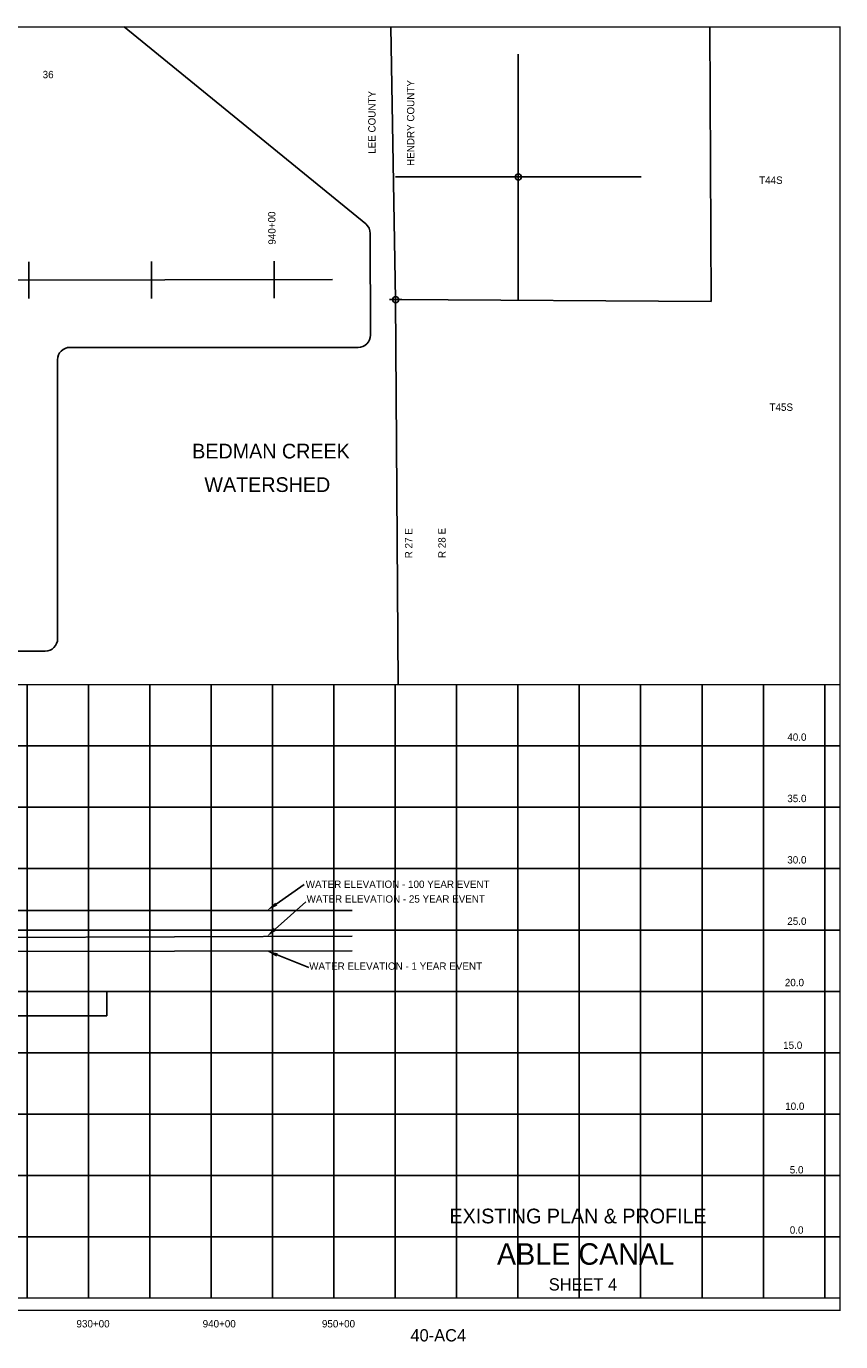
# Model space of a CAD drawing. Extents: x 83120 to 99130, y -855 to 9865.
# Tile 2 of 2: x 92494 to 99130, y -855 to 9865. Entities that reach past the tile are written whole.
import ezdxf
from ezdxf.enums import TextEntityAlignment as Align

# ---------------------------------------------------------------- set-up
doc = ezdxf.new("R2010")
doc.units = 0
doc.header["$LTSCALE"] = 800
doc.header["$PDMODE"] = 34
doc.header["$PDSIZE"] = 50
for name, pattern in [('DASHED', [0]), ('PHANTOM', [0]), ('STREAM', [0])]:
    doc.linetypes.add(name, pattern=pattern)
doc.layers.get('0').update_dxf_attribs({"linetype": 'CONTINUOUS'})
for name, color, linetype in [('100YR', 15, 'CONTINUOUS'), ('10YR', 15, 'CONTINUOUS'), ('25YR', 15, 'CONTINUOUS'), ('BORDER', 1, 'CONTINUOUS'), ('COUNTY', 15, 'PHANTOM'), ('EXISTING', 1, 'CONTINUOUS'), ('GRID', 2, 'CONTINUOUS'), ('SEC', 2, 'CONTINUOUS'), ('STATIONS', 7, 'CONTINUOUS'), ('TEXT', 7, 'CONTINUOUS'), ('TRUNKS', 5, 'STREAM'), ('WSHEDS', 3, 'CONTINUOUS')]:
    doc.layers.add(name, color=color, linetype=linetype)

# ---------------------------------------------------------------- blocks, each defined once
blk = doc.blocks.new('TICK')
at = {"color": 0}
for points in [[(500, 0), (500, 1000)], [(0, 500), (1000, 500)]]:
    blk.add_lwpolyline(points, dxfattribs=at)
blk.add_point((500, 500), dxfattribs=at)
blk = doc.blocks.new('LEAD')
at = {"layer": 'TEXT', "color": 0}
blk.add_line((59, 68), (242, 278), dxfattribs=at)
blk.add_solid([(70, 58), (48, 78), (0, 0)], dxfattribs=at)

msp = doc.modelspace()

# ---------------------------------------------------------------- linework, layer by layer
at = {"layer": '100YR', "color": 0}
msp.add_line((89900, 2660), (95150, 2660), dxfattribs=at)
at = {"layer": '10YR', "color": 0}
msp.add_line((95150, 2330), (89900, 2320), dxfattribs=at)
at = {"layer": '25YR', "color": 0}
msp.add_line((89900, 2430), (95150, 2450), dxfattribs=at)
at = {"layer": 'BORDER', "color": 0, "const_width": 10}
msp.add_lwpolyline([(83125, -600), (99125, -600), (99125, 9860), (83125, 9860)], close=True, dxfattribs=at)
for points in [[(83125, 4500), (99125, 4500)], [(83125, -500), (99125, -500)]]:
    msp.add_lwpolyline(points, dxfattribs=at)
at = {"layer": 'COUNTY', "color": 0}
msp.add_lwpolyline([(95465, 9860), (95503, 7638), (95523, 4500)], dxfattribs=at)
at = {"layer": 'EXISTING', "color": 0}
msp.add_line((94521, 2507), (94773, 2730), dxfattribs=at)
at = {"layer": 'EXISTING', "color": 0, "linetype": 'DASHED'}
for p, q in [((93150, 1800), (93150, 2000)), ((93150, 2000), (95150, 2000)), ((90350, 1800), (93150, 1800))]:
    msp.add_line(p, q, dxfattribs=at)
at = {"layer": 'EXISTING', "color": 0}
msp.add_solid([(94531, 2496), (94511, 2518), (94454, 2447)], dxfattribs=at)
at = {"layer": 'GRID', "color": 0}
for points in [[(92500, -500), (92500, 4500)], [(93000, -500), (93000, 4500)], [(93500, -500), (93500, 4500)], [(94000, -500), (94000, 4500)], [(94500, -500), (94500, 4500)], [(95000, -500), (95000, 4500)], [(95500, -500), (95500, 4500)], [(96000, -500), (96000, 4500)], [(96500, -500), (96500, 4500)], [(97000, -500), (97000, 4500)], [(97500, -500), (97500, 4500)], [(98000, -500), (98000, 4500)], [(98500, -500), (98500, 4500)], [(99000, -500), (99000, 4500)], [(83125, 4000), (99125, 4000)], [(83125, 3500), (99125, 3500)], [(83125, 3000), (99125, 3000)], [(83125, 2500), (99125, 2500)], [(83125, 2000), (99125, 2000)], [(83125, 1500), (99125, 1500)], [(83125, 1000), (99125, 1000)], [(83125, 500), (99125, 500)], [(83125, 0), (99125, 0)]]:
    msp.add_lwpolyline(points, dxfattribs=at)
at = {"layer": 'SEC', "color": 0}
msp.add_point((95503, 7638), dxfattribs=at)
at = {"layer": 'STATIONS', "color": 0}
for p, q in [((92515, 7646), (92514, 7946)), ((93515, 7648), (93514, 7948)), ((94515, 7650), (94514, 7950))]:
    msp.add_line(p, q, dxfattribs=at)
at = {"layer": 'TRUNKS', "color": 0}
msp.add_line((94988, 7801), (90010, 7792), dxfattribs=at)
at = {"layer": 'WSHEDS', "color": 0}
for p, q in [((98074, 7622), (98064, 9860)), ((95503, 7638), (98074, 7622))]:
    msp.add_line(p, q, dxfattribs=at)
msp.add_lwpolyline([(83715, 4500), (83817, 4602, -0.092052), (83847, 4623), (84167, 4765, -0.104939), (84207, 4773), (84661, 4773), (85294, 4773), (90359, 4773), (92649, 4773, 0.414214), (92749, 4873), (92749, 7148, -0.414214), (92849, 7248), (95198, 7248, 0.414802), (95298, 7348), (95297, 8177, 0.224827), (95260, 8254), (93291, 9860, 0.179125)], format="xyb", dxfattribs=at)

# ---------------------------------------------------------------- block references
at = {"color": 0, "xscale": 2, "yscale": 2, "zscale": 2}
msp.add_blockref('TICK', (95503, 7638), dxfattribs=at)
at = {"layer": 'EXISTING', "color": 0, "linetype": 'BYBLOCK'}
for p, rotation in [((94457, 2660), 346.1107877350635), ((94454, 2329), 289.8101737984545)]:
    msp.add_blockref('LEAD', p, dxfattribs=dict(at, rotation=rotation))

# ---------------------------------------------------------------- texts
at = {"layer": 'EXISTING', "color": 0}
for s, p in [('WATER ELEVATION - 100 YEAR EVENT', (94771, 2843)), ('WATER ELEVATION - 25 YEAR EVENT', (94778, 2723)), ('WATER ELEVATION - 1 YEAR EVENT', (94799, 2176))]:
    msp.add_text(s, height=60, dxfattribs=at).set_placement(p)
for s, height, p in [('EXISTING PLAN & PROFILE', 120, (96990, 109)), ('40-AC4', 100, (95851, -853))]:
    msp.add_text(s, height=height, dxfattribs=at).set_placement(p, align=Align.CENTER)
at = {"layer": 'STATIONS', "color": 0}
msp.add_text('940+00', height=60, rotation=90.7026, dxfattribs=at).set_placement((94525, 8221), align=Align.CENTER)
at = {"layer": 'TEXT', "color": 0}
for s, height, p in [('36', 60, (92672, 9442)), ('BEDMAN CREEK', 120, (94488, 6343)), ('WATERSHED', 120, (94458, 6070)), ('5.0', 60, (98771, 516)), ('0.0', 60, (98771, 25)), ('ABLE CANAL', 175, (97051, -228)), ('SHEET 4', 100, (97030, -438)), ('930+00', 60, (93038, -739)), ('940+00', 60, (94066, -739)), ('950+00', 60, (95038, -739))]:
    msp.add_text(s, height=height, dxfattribs=at).set_placement(p, align=Align.CENTER)
for s, p in [('HENDRY COUNTY', (95656, 9077)), ('LEE COUNTY', (95340, 9082)), ('R 27 E', (95640, 5652)), ('R 28 E', (95911, 5654))]:
    msp.add_text(s, height=60, rotation=90, dxfattribs=at).set_placement(p, align=Align.CENTER)
for s, p in [('T44S', (98465, 8581)), ('T45S', (98550, 6731)), ('40.0', (98695, 4042)), ('35.0', (98695, 3542)), ('30.0', (98695, 3042)), ('25.0', (98695, 2542)), ('20.0', (98675, 2042)), ('15.0', (98661, 1531)), ('10.0', (98678, 1034))]:
    msp.add_text(s, height=60, dxfattribs=at).set_placement(p)

doc.saveas('drawing.dxf')
